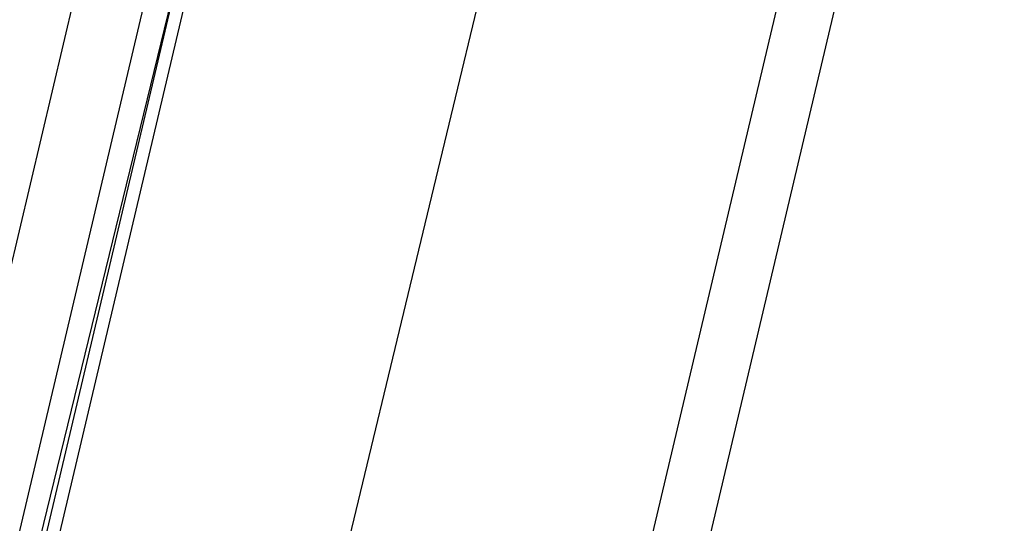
# Model space of a CAD drawing. Header units: feet. Extents: x -79 to 198, y -22 to 181.
# Tile 83 of 256: x 106.476 to 107.449, y 39.855 to 40.353. Entities that reach past the tile are written whole.
import ezdxf

# ---------------------------------------------------------------- set-up
doc = ezdxf.new("R2010")
doc.units = ezdxf.units.FT
doc.layers.add('A-LINEA', color=7, linetype='CONTINUOUS')

msp = doc.modelspace()

# ---------------------------------------------------------------- linework, layer by layer
at = {"layer": 'A-LINEA'}
for p, q in [((103.5333, 24.5111), (107.3733, 40.7511)), ((106.16, 38.8044), (106.5467, 40.4444)), ((107.24, 40.4311), (105.5333, 33.2178))]:
    msp.add_line(p, q, dxfattribs=at)
for points in [[(67.2267, 7.6444), (67.2667, 7.8178), (67.76, 9.9244), (68.1067, 9.9378), (69.9867, 17.8978), (72.5733, 17.2844), (72.7333, 17.9244), (80.72, 16.0444), (83.12, 15.4711), (87.16, 14.5111), (90.12, 27.0044), (94.6533, 25.9244), (94.8133, 26.5778), (97.52, 25.9378), (103.5333, 24.5111), (107.3733, 40.7511), (107.64, 40.6978), (108.9733, 40.3778), (112.68, 39.4978), (119.16, 37.9644), (119.2267, 38.2978), (125.3067, 36.8578)], [(106.96, 40.4978), (106.5333, 38.7244), (106.1467, 37.0844)], [(106.2267, 38.7911), (106.6267, 40.4844), (106.6267, 40.4978), (106.64, 40.4844), (106.6533, 40.4844), (106.24, 38.7911)], [(106.2667, 38.7911), (106.6667, 40.4844), (106.6533, 40.4844), (106.2533, 38.7911)]]:
    msp.add_lwpolyline(points, dxfattribs=at)

doc.saveas('drawing.dxf')
